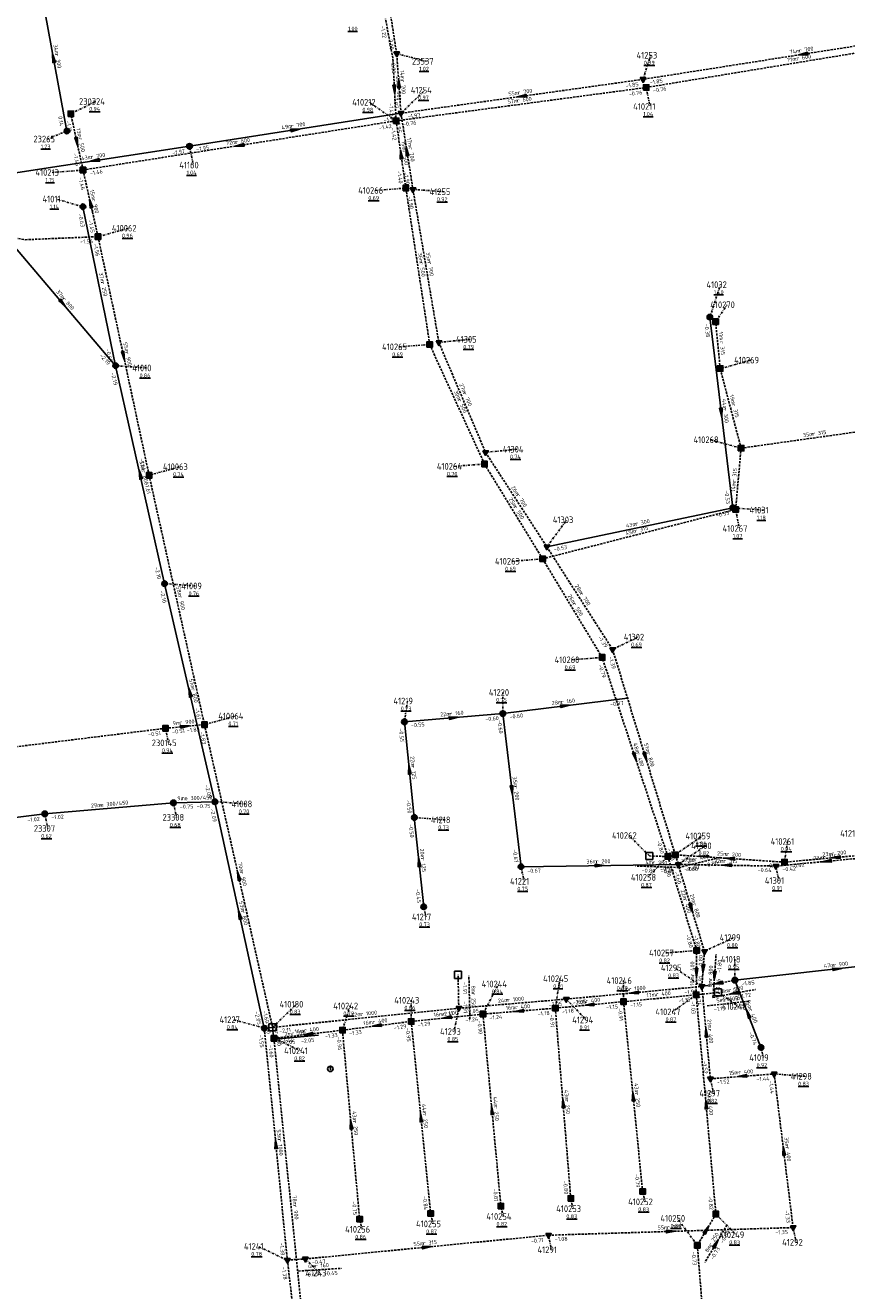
# Model space of a CAD drawing. Extents: x 188323 to 208361, y 565368 to 574910.
# Tile 165 of 256: x 202334 to 202520, y 569151 to 569438. Entities that reach past the tile are written whole.
import ezdxf

# ---------------------------------------------------------------- set-up
doc = ezdxf.new("R2010")
doc.units = 0
doc.linetypes.add('DASHDOT', pattern=[1, 0.5, -0.25, 0, -0.25])
doc.linetypes.add('DASHED', pattern=[0.75, 0.5, -0.25])
doc.layers.get('0').update_dxf_attribs({"linetype": 'CONTINUOUS'})
for name, color, linetype in [('RIO-AFM', 7, 'CONTINUOUS'), ('RIO-BOK', 7, 'CONTINUOUS'), ('RIO-DET', 7, 'CONTINUOUS'), ('RIO-KNP', 7, 'CONTINUOUS'), ('RIO-KNR', 7, 'CONTINUOUS'), ('RIO-LAG_0B', 7, 'CONTINUOUS'), ('RIO-LAG_1B', 7, 'DASHED'), ('RIO-LAG_2B', 7, 'DASHED'), ('RIO-LEN', 7, 'CONTINUOUS'), ('RIO-MVD', 1, 'CONTINUOUS'), ('RIO-VRB', 6, 'DASHDOT'), ('RIO-VRH', 7, 'CONTINUOUS')]:
    doc.layers.add(name, color=color, linetype=linetype)
doc.styles.add('RIO-TXT', font='isocp.shx')

# ---------------------------------------------------------------- blocks, each defined once
blk = doc.blocks.new('L_VHR')
blk.add_lwpolyline([(-0.5, 0), (0.5, 0), (-0.5, 0.15), (-0.5, -0.15), (0.5, 0)])
blk = doc.blocks.new('K_IPR')
blk.add_lwpolyline([(-0.5, -0.5), (0.5, -0.5), (0.5, 0.5), (-0.5, 0.5)], close=True)
blk.add_solid([(-0.5, 0.5), (0.5, 0.5), (-0.5, -0.5), (0.5, -0.5)])
at = {"style": 'RIO-TXT', "flags": 1}
blk.add_attdef('KNOOPNAAM', (2, 2), '', height=1, dxfattribs=at)
blk = doc.blocks.new('K_IPG')
blk.add_circle((0, 0), 0.5)
for points in [[(0, 0), (-0.5, 0), (-0.433013, 0.25)], [(0, 0), (-0.433013, -0.25), (-0.5, 0)], [(0, 0), (-0.433013, 0.25), (-0.25, 0.433013)], [(0, 0), (-0.25, -0.433013), (-0.433013, -0.25)], [(0, 0), (-0.25, 0.433013), (0, 0.5)], [(0, 0), (0, -0.5), (-0.25, -0.433013)], [(0, 0), (0, 0.5), (0.25, 0.433013)], [(0, 0), (0.25, 0.433013), (0.433013, 0.25)], [(0, 0), (0.433013, 0.25), (0.5, 0)], [(0, 0), (0.5, 0), (0.433013, -0.25)], [(0, 0), (0.433013, -0.25), (0.25, -0.433013)], [(0, 0), (0.25, -0.433013), (0, -0.5)]]:
    blk.add_solid(points)
at = {"style": 'RIO-TXT', "flags": 1}
blk.add_attdef('KNOOPNAAM', (2, 2), '', height=1, dxfattribs=at)
blk = doc.blocks.new('K_IPD')
blk.add_lwpolyline([(-0.496027, 0.307994), (0.503973, 0.307994), (0.003973, -0.558031)], close=True)
blk.add_solid([(-0.496027, 0.307994), (0.503973, 0.307994), (0.003973, -0.558031)])
at = {"style": 'RIO-TXT', "flags": 1}
blk.add_attdef('KNOOPNAAM', (2, 2), '', height=1, dxfattribs=at)
blk = doc.blocks.new('K_FIC')
blk.add_circle((0, 0), 0.0625)
at = {"style": 'RIO-TXT', "flags": 1}
blk.add_attdef('KNOOPNAAM', (2, 2), '', height=1, dxfattribs=at)
blk = doc.blocks.new('K_DIV')
for p, q in [((-0.65, 0.65), (-0.65, -0.65)), ((0.65, 0.65), (-0.65, 0.65)), ((0.65, -0.65), (0.65, 0.65)), ((-0.65, -0.65), (0.65, -0.65))]:
    blk.add_line(p, q)
blk = doc.blocks.new('K_TEE')
for p, q in [((-0.15, 0.25), (0.15, 0.25)), ((0, -0.25), (0, 0.25))]:
    blk.add_line(p, q)
blk.add_circle((0, 0), 0.5)
at = {"style": 'RIO-TXT', "flags": 1}
blk.add_attdef('KNOOPNAAM', (2, 2), '', height=1, dxfattribs=at)
blk = doc.blocks.new('641_04______41295_____41018_')
at = {"layer": 'RIO-LAG_2B'}
blk.add_line((0, 0), (9.651, 1.816), dxfattribs=at)
at = {"layer": 'RIO-VRH', "xscale": 2, "yscale": 2, "zscale": 2, "rotation": 190.6601}
blk.add_blockref('L_VHR', (4.8255, 0.908), dxfattribs=at)
at = {"layer": 'RIO-AFM', "style": 'RIO-TXT'}
blk.add_text('r 900', height=0.9, rotation=10.6601, dxfattribs=at).set_placement((3.6715, 1.1999))
at = {"layer": 'RIO-BOK', "style": 'RIO-TXT'}
for s, p in [('-1.96', (1.6346, -1.1169)), ('-1.72', (5.88, -0.3177))]:
    blk.add_text(s, height=0.9, rotation=10.6601, dxfattribs=at).set_placement(p)
at = {"layer": 'RIO-LEN', "style": 'RIO-TXT'}
blk.add_text('8m', height=0.9, rotation=10.6601, dxfattribs=at).set_placement((2.0794, 0.9002))
blk = doc.blocks.new('642_04______41227_____410180_')
at = {"layer": 'RIO-LAG_0B'}
blk.add_line((0, 0), (9.78, 0.889), dxfattribs=at)
at = {"layer": 'RIO-AFM', "style": 'RIO-TXT'}
blk.add_text('r 710', height=0.9, rotation=5.1939, dxfattribs=at).set_placement((3.7691, 0.8447))
at = {"layer": 'RIO-BOK', "style": 'RIO-TXT'}
for p in [(5.823, -0.8764), (1.5208, -1.2675)]:
    blk.add_text('-2.05', height=0.9, rotation=5.1939, dxfattribs=at).set_placement(p)
at = {"layer": 'RIO-LEN', "style": 'RIO-TXT'}
blk.add_text('2m', height=0.9, rotation=5.1939, dxfattribs=at).set_placement((2.1557, 0.698))
blk = doc.blocks.new('645_04______410247____410248_')
at = {"layer": 'RIO-LAG_1B'}
blk.add_line((0, 0), (9.756, 1.121), dxfattribs=at)
at = {"layer": 'RIO-AFM', "style": 'RIO-TXT'}
blk.add_text('r 400', height=0.9, rotation=6.555, dxfattribs=at).set_placement((3.748, 0.934))
at = {"layer": 'RIO-BOK', "style": 'RIO-TXT'}
for p in [(5.8422, -0.7378), (1.5505, -1.231)]:
    blk.add_text('-1.15', height=0.9, rotation=6.555, dxfattribs=at).set_placement(p)
at = {"layer": 'RIO-LEN', "style": 'RIO-TXT'}
blk.add_text('5m', height=0.9, rotation=6.555, dxfattribs=at).set_placement((2.1385, 0.7491))
blk = doc.blocks.new('646_04______410249____410250_')
at = {"layer": 'RIO-LAG_1B'}
blk.add_line((0, 0), (-5.002, -8.453), dxfattribs=at)
at = {"layer": 'RIO-VRH', "xscale": 2, "yscale": 2, "zscale": 2, "rotation": 419.3632}
blk.add_blockref('L_VHR', (-2.501, -4.2265), dxfattribs=at)
at = {"layer": 'RIO-AFM', "style": 'RIO-TXT'}
blk.add_text('r 250', height=0.9, rotation=419.3632, dxfattribs=at).set_placement((-3.4825, -4.9008))
at = {"layer": 'RIO-BOK', "style": 'RIO-TXT'}
for s, p in [('-0.80', (-0.8847, -4.2403)), ('-0.73', (-3.0845, -7.9606))]:
    blk.add_text(s, height=0.9, rotation=419.3632, dxfattribs=at).set_placement(p)
at = {"layer": 'RIO-LEN', "style": 'RIO-TXT'}
blk.add_text('8m', height=0.9, rotation=419.3632, dxfattribs=at).set_placement((-4.307, -6.2952))
blk = doc.blocks.new('647_04______410258____410259_')
at = {"layer": 'RIO-LAG_1B'}
blk.add_line((0, 0), (9.544, 2.315), dxfattribs=at)
at = {"layer": 'RIO-AFM', "style": 'RIO-TXT'}
blk.add_text('r 400', height=0.9, rotation=13.6353, dxfattribs=at).set_placement((3.6042, 1.3889))
at = {"layer": 'RIO-BOK', "style": 'RIO-TXT'}
for p in [(1.6904, -1.0305), (5.8886, -0.012)]:
    blk.add_text('-0.80', height=0.9, rotation=13.6353, dxfattribs=at).set_placement(p)
at = {"layer": 'RIO-LEN', "style": 'RIO-TXT'}
blk.add_text('2m', height=0.9, rotation=13.6353, dxfattribs=at).set_placement((2.0299, 1.007))
blk = doc.blocks.new('648_04______410258____410262_')
at = {"layer": 'RIO-LAG_1B'}
blk.add_line((0, 0), (-9.815, 0.349), dxfattribs=at)
at = {"layer": 'RIO-AFM', "style": 'RIO-TXT'}
blk.add_text('r 250', height=0.9, rotation=357.945, dxfattribs=at).set_placement((-5.9692, 0.7137))
at = {"layer": 'RIO-BOK', "style": 'RIO-TXT'}
for p in [(-8.4654, -1.0994), (-4.1471, -1.2517)]:
    blk.add_text('-0.80', height=0.9, rotation=357.945, dxfattribs=at).set_placement(p)
at = {"layer": 'RIO-LEN', "style": 'RIO-TXT'}
blk.add_text('4m', height=0.9, rotation=357.945, dxfattribs=at).set_placement((-7.5882, 0.7708))
blk = doc.blocks.new('675_04______41241_____41243_')
at = {"layer": 'RIO-LAG_2B'}
blk.add_line((0, 0), (9.801, 0.624), dxfattribs=at)
at = {"layer": 'RIO-AFM', "style": 'RIO-TXT'}
blk.add_text('r 160', height=0.9, rotation=3.6459, dxfattribs=at).set_placement((3.7905, 0.7426))
at = {"layer": 'RIO-BOK', "style": 'RIO-TXT'}
for p in [(5.7972, -1.0334), (1.486, -1.3081)]:
    blk.add_text('-0.45', height=0.9, rotation=3.6459, dxfattribs=at).set_placement(p)
at = {"layer": 'RIO-LEN', "style": 'RIO-TXT'}
blk.add_text('4m', height=0.9, rotation=3.6459, dxfattribs=at).set_placement((2.1738, 0.6395))
blk = doc.blocks.new('677_04______41293_____41296_')
at = {"layer": 'RIO-LAG_2B'}
blk.add_line((0, 0), (-0.212, 9.818), dxfattribs=at)
at = {"layer": 'RIO-AFM', "style": 'RIO-TXT'}
blk.add_text('r 250', height=0.9, rotation=271.2246, dxfattribs=at).set_placement((0.3716, 5.9998))
at = {"layer": 'RIO-BOK', "style": 'RIO-TXT'}
for p in [(-1.5811, 8.388), (-1.4867, 4.069)]:
    blk.add_text('-1.91', height=0.9, rotation=271.2246, dxfattribs=at).set_placement(p)
at = {"layer": 'RIO-LEN', "style": 'RIO-TXT'}
blk.add_text('8m', height=0.9, rotation=271.2246, dxfattribs=at).set_placement((0.3362, 7.6194))
blk = doc.blocks.new('678_04______41295_____41299_')
at = {"layer": 'RIO-LAG_2B'}
blk.add_line((0, 0), (0.699, 9.796), dxfattribs=at)
at = {"layer": 'RIO-VRH', "xscale": 2, "yscale": 2, "zscale": 2, "rotation": 265.9057}
blk.add_blockref('L_VHR', (0.3495, 4.898), dxfattribs=at)
at = {"layer": 'RIO-AFM', "style": 'RIO-TXT'}
blk.add_text('r 800', height=0.9, rotation=85.9057, dxfattribs=at).set_placement((-0.2258, 3.856))
at = {"layer": 'RIO-BOK', "style": 'RIO-TXT'}
for s, p in [('-1.80', (1.804, 5.6055)), ('-1.96', (1.4962, 1.2965))]:
    blk.add_text(s, height=0.9, rotation=85.9057, dxfattribs=at).set_placement(p)
at = {"layer": 'RIO-LEN', "style": 'RIO-TXT'}
blk.add_text('8m', height=0.9, rotation=85.9057, dxfattribs=at).set_placement((-0.3413, 2.2401))

msp = doc.modelspace()

# ---------------------------------------------------------------- linework, layer by layer
at = {"layer": 'RIO-LAG_0B'}
for p, q in [((202343.168, 569414.272), (202337.056, 569447.296)), ((202418.88, 569418.304), (202370.944, 569410.816)), ((202370.944, 569410.816), (202328.096, 569404.288)), ((202354.208, 569361.088), (202346.8, 569397.12)), ((202354.208, 569361.088), (202330.208, 569389.312)), ((202494.096, 569328.896), (202488.896, 569372.096)), ((202365.296, 569311.68), (202354.208, 569361.088)), ((202494.096, 569328.896), (202451.936, 569320.064)), ((202376.704, 569262.272), (202365.296, 569311.68)), ((202441.984, 569282.24), (202470.224, 569285.76)), ((202419.664, 569280.384), (202441.984, 569282.24)), ((202441.984, 569282.24), (202446.096, 569247.552)), ((202421.904, 569258.688), (202419.664, 569280.384)), ((202338.144, 569259.52), (202367.312, 569262.016)), ((202376.704, 569262.272), (202367.312, 569262.016)), ((202376.704, 569262.272), (202387.904, 569210.944)), ((202296.96, 569254.528), (202338.144, 569259.52)), ((202424.032, 569238.464), (202421.904, 569258.688)), ((202446.096, 569247.552), (202481.744, 569248.064)), ((202540.992, 569227.008), (202494.592, 569221.824)), ((202494.592, 569221.824), (202500.496, 569206.592)), ((202387.904, 569210.944), (202389.776, 569211.136))]:
    msp.add_line(p, q, dxfattribs=at)
at = {"layer": 'RIO-LAG_1B'}
for p, q in [((202474.464, 569424.128), (202544.496, 569435.648)), ((202417.792, 569416.576), (202474.464, 569424.128)), ((202346.816, 569405.44), (202344.032, 569418.176)), ((202346.816, 569405.44), (202417.792, 569416.576)), ((202417.792, 569416.576), (202419.984, 569401.344)), ((202346.816, 569405.44), (202350.208, 569390.336)), ((202425.392, 569365.888), (202419.984, 569401.344)), ((202350.208, 569390.336), (202361.792, 569336.256)), ((202491.248, 569360.448), (202490.208, 569371.072)), ((202437.808, 569338.816), (202425.392, 569365.888)), ((202495.984, 569342.4), (202491.248, 569360.448)), ((202495.984, 569342.4), (202530.176, 569347.2)), ((202494.736, 569328.512), (202495.984, 569342.4)), ((202450.992, 569317.312), (202437.808, 569338.816)), ((202361.792, 569336.256), (202374.336, 569279.744)), ((202450.992, 569317.312), (202494.736, 569328.512)), ((202464.496, 569294.976), (202450.992, 569317.312)), ((202479.376, 569249.856), (202464.496, 569294.976)), ((202297.248, 569270.464), (202365.504, 569278.912)), ((202365.504, 569278.912), (202374.336, 569279.744)), ((202374.336, 569279.744), (202389.776, 569211.136)), ((202479.376, 569249.856), (202475.2, 569249.984)), ((202479.376, 569249.856), (202481.072, 569250.24)), ((202485.92, 569228.544), (202479.376, 569249.856)), ((202505.808, 569248.576), (202481.072, 569250.24)), ((202529.104, 569250.688), (202505.808, 569248.576)), ((202485.808, 569218.496), (202485.92, 569228.544)), ((202469.344, 569216.96), (202485.808, 569218.496)), ((202485.808, 569218.496), (202490.768, 569219.072)), ((202485.808, 569218.496), (202490.272, 569168.832)), ((202437.472, 569214.144), (202453.872, 569215.488)), ((202453.872, 569215.488), (202469.344, 569216.96)), ((202453.872, 569215.488), (202457.376, 569172.352)), ((202469.344, 569216.96), (202473.664, 569173.952)), ((202405.616, 569210.496), (202421.2, 569212.48)), ((202421.2, 569212.48), (202437.472, 569214.144)), ((202421.2, 569212.48), (202425.6, 569168.96)), ((202437.472, 569214.144), (202441.536, 569170.624)), ((202390.096, 569208.64), (202405.616, 569210.496)), ((202405.616, 569210.496), (202409.52, 569167.68)), ((202397.952, 569131.328), (202390.096, 569208.64)), ((202490.272, 569168.832), (202486.064, 569161.728)), ((202486.064, 569161.728), (202488.864, 569127.04))]:
    msp.add_line(p, q, dxfattribs=at)
for points in [[(202417.792, 569416.576), (202417.04, 569430.784), (202415.376, 569439.68)], [(202213.248, 569406.208), (202225.024, 569406.656), (202239.024, 569405.952), (202263.936, 569405.248), (202277.696, 569404.16), (202294.864, 569400.448), (202317.344, 569392.256), (202333.696, 569389.632), (202350.208, 569390.336)], [(202390.096, 569208.64), (202389.968, 569209.28), (202389.92, 569209.792), (202389.792, 569211.136), (202389.776, 569211.136)]]:
    msp.add_lwpolyline(points, dxfattribs=at)
at = {"layer": 'RIO-LAG_2B'}
for p, q in [((202408.176, 569493.056), (202417.92, 569431.808)), ((202546.384, 569437.376), (202473.744, 569425.984)), ((202418.88, 569418.304), (202417.92, 569431.808)), ((202473.744, 569425.984), (202418.88, 569418.304)), ((202418.88, 569418.304), (202421.6, 569401.024)), ((202421.6, 569401.024), (202427.472, 569366.336)), ((202427.472, 569366.336), (202438.064, 569341.44)), ((202438.064, 569341.44), (202451.936, 569320.064)), ((202451.936, 569320.064), (202466.864, 569296.768)), ((202466.864, 569296.768), (202481.744, 569248.064)), ((202527.056, 569249.856), (202503.856, 569247.68)), ((202487.68, 569228.352), (202481.744, 569248.064)), ((202503.856, 569247.68), (202481.744, 569248.064)), ((202487.104, 569220.416), (202487.68, 569228.352)), ((202431.984, 569215.488), (202431.824, 569223.04)), ((202487.104, 569220.416), (202494.592, 569221.824)), ((202456.352, 569217.536), (202487.104, 569220.416)), ((202487.104, 569220.416), (202489.008, 569199.488)), ((202389.776, 569211.136), (202431.984, 569215.488)), ((202431.984, 569215.488), (202456.352, 569217.536)), ((202387.904, 569210.944), (202393.136, 569158.4)), ((202489.008, 569199.488), (202503.488, 569200.576)), ((202503.488, 569200.576), (202507.776, 569165.76)), ((202397.216, 569158.656), (202452.32, 569164.032)), ((202452.32, 569164.032), (202507.776, 569165.76)), ((202393.136, 569158.4), (202397.216, 569158.656)), ((202393.136, 569158.4), (202397.776, 569118.72))]:
    msp.add_line(p, q, dxfattribs=at)
at = {"layer": 'RIO-VRB'}
for p, q in [((202417.92, 569431.8), (202424.5682, 569430.08)), ((202473.75, 569425.97), (202475.4852, 569431.4392)), ((202418.88, 569418.28), (202424.2994, 569423.5281)), ((202474.47, 569424.12), (202475.3506, 569419.822)), ((202344.03, 569418.19), (202349.7386, 569420.968)), ((202417.8, 569416.55), (202411.6719, 569420.7859)), ((202343.16, 569414.29), (202338.7659, 569412.4509)), ((202370.94, 569410.84), (202371.8206, 569406.542)), ((202346.82, 569405.41), (202339.8529, 569404.8791)), ((202419.98, 569401.33), (202413.0129, 569400.7991)), ((202346.8, 569397.1), (202340.817, 569398.8531)), ((202421.6, 569401.04), (202428.5675, 569400.5113)), ((202350.21, 569390.32), (202357.1775, 569392.2487)), ((202488.9, 569372.1), (202491.319, 569379.4486)), ((202490.21, 569371.07), (202492.8291, 569374.8919)), ((202427.47, 569366.36), (202434.545, 569367.06)), ((202425.39, 569365.89), (202418.4229, 569365.3591)), ((202354.2, 569361.1), (202361.1675, 569360.5713)), ((202491.25, 569360.42), (202498.2175, 569362.3487)), ((202495.99, 569342.38), (202489.0221, 569344.3065)), ((202438.06, 569341.45), (202445.135, 569342.15)), ((202361.79, 569336.26), (202368.7575, 569338.1887)), ((202437.81, 569338.81), (202430.8429, 569338.2791)), ((202494.09, 569328.88), (202501.0575, 569328.3513)), ((202494.74, 569328.49), (202495.6206, 569324.192)), ((202451.94, 569320.04), (202456.4872, 569326.1602)), ((202450.99, 569317.3), (202444.0229, 569316.7691)), ((202365.3, 569311.7), (202372.2675, 569311.1713)), ((202466.87, 569296.8), (202472.5786, 569299.578)), ((202464.5, 569294.97), (202457.5329, 569294.4391)), ((202441.99, 569282.27), (202441.9894, 569287.045)), ((202419.66, 569280.38), (202420.3671, 569285.0932)), ((202374.33, 569279.75), (202381.2975, 569281.6787)), ((202365.51, 569278.93), (202366.2171, 569275.6168)), ((202367.31, 569262.04), (202368.0171, 569258.7268)), ((202376.7, 569262.3), (202383.6675, 569261.7713)), ((202338.14, 569259.52), (202338.8471, 569256.2068)), ((202421.9, 569258.69), (202428.8675, 569258.1613)), ((202475.2, 569250.01), (202470.5453, 569254.6138)), ((202481.07, 569250.27), (202487.1969, 569254.5078)), ((202481.74, 569248.05), (202487.8669, 569252.2878)), ((202505.81, 569248.55), (202506.5171, 569253.2632)), ((202479.38, 569249.86), (202474.8345, 569245.1384)), ((202446.09, 569247.55), (202446.7971, 569244.2368)), ((202503.85, 569247.71), (202504.5571, 569244.3968)), ((202424.03, 569238.49), (202424.5635, 569236.1616)), ((202487.68, 569228.37), (202494.3282, 569231.49)), ((202485.92, 569228.54), (202478.9529, 569228.0091)), ((202494.6, 569221.8), (202494.5994, 569226.575)), ((202487.11, 569220.39), (202480.9819, 569224.6259)), ((202437.47, 569214.14), (202441.0069, 569220.9675)), ((202453.87, 569215.49), (202454.9241, 569222.1729)), ((202469.35, 569216.97), (202469.3494, 569221.745)), ((202485.81, 569218.5), (202480.392, 569214.6502)), ((202490.77, 569219.07), (202495.4234, 569215.8647)), ((202389.78, 569211.13), (202395.1994, 569216.3781)), ((202405.62, 569210.51), (202407.3552, 569215.9792)), ((202421.2, 569212.5), (202421.1994, 569217.275)), ((202431.99, 569215.47), (202430.9378, 569210.1868)), ((202456.35, 569217.54), (202460.8972, 569212.8198)), ((202387.91, 569210.96), (202380.9421, 569212.8865)), ((202390.09, 569208.66), (202396.2169, 569205.8222)), ((202500.5, 569206.6), (202501.0335, 569204.2716)), ((202503.48, 569200.58), (202510.4475, 569200.0513)), ((202489.01, 569199.51), (202489.7171, 569196.1968)), ((202457.37, 569172.36), (202457.9035, 569170.0316)), ((202473.67, 569173.93), (202474.2035, 569171.6016)), ((202425.6, 569168.93), (202426.1335, 569166.6016)), ((202441.53, 569170.61), (202442.0635, 569168.2816)), ((202409.52, 569167.7), (202410.0535, 569165.3716)), ((202486.07, 569161.74), (202481.521, 569167.8587)), ((202490.28, 569168.85), (202494.8272, 569164.1298)), ((202452.32, 569164.04), (202453.0271, 569160.7268)), ((202507.78, 569165.74), (202508.4871, 569162.4268)), ((202393.13, 569158.38), (202386.481, 569161.4979)), ((202397.21, 569158.64), (202400.4718, 569155.452))]:
    msp.add_line(p, q, dxfattribs=at)

# ---------------------------------------------------------------- block references
at = {"layer": 'RIO-DET'}
for name, p in [('647_04______410258____410259_', (202481.888, 569247.36)), ('648_04______410258____410262_', (202481.888, 569247.36)), ('678_04______41295_____41299_', (202489.616, 569217.92)), ('677_04______41293_____41296_', (202434.496, 569212.992)), ('645_04______410247____410248_', (202488.304, 569216)), ('641_04______41295_____41018_', (202489.616, 569217.92)), ('642_04______41227_____410180_', (202390.416, 569208.448)), ('646_04______410249____410250_', (202492.784, 569166.336)), ('675_04______41241_____41243_', (202395.632, 569155.904))]:
    msp.add_blockref(name, p, dxfattribs=at)
at = {"layer": 'RIO-KNP', "xscale": 1.25, "yscale": 1.25, "zscale": 1.25}
for name, p in [('K_IPD', (202417.92, 569431.808)), ('K_IPD', (202473.744, 569425.984)), ('K_IPR', (202474.464, 569424.128)), ('K_IPR', (202344.032, 569418.176)), ('K_IPD', (202418.88, 569418.304)), ('K_IPR', (202417.792, 569416.576)), ('K_IPG', (202343.168, 569414.272)), ('K_IPG', (202370.944, 569410.816)), ('K_IPR', (202346.816, 569405.44)), ('K_IPR', (202419.984, 569401.344)), ('K_IPD', (202421.6, 569401.024)), ('K_IPG', (202346.8, 569397.12)), ('K_FIC', (202348.944, 569396.16)), ('K_IPR', (202350.208, 569390.336)), ('K_IPG', (202488.896, 569372.096)), ('K_IPR', (202490.208, 569371.072)), ('K_IPR', (202425.392, 569365.888)), ('K_IPD', (202427.472, 569366.336)), ('K_IPG', (202354.208, 569361.088)), ('K_IPR', (202491.248, 569360.448)), ('K_IPD', (202438.064, 569341.44)), ('K_IPR', (202495.984, 569342.4)), ('K_IPR', (202437.808, 569338.816)), ('K_IPR', (202361.792, 569336.256)), ('K_IPG', (202494.096, 569328.896)), ('K_IPR', (202494.736, 569328.512)), ('K_IPD', (202451.936, 569320.064)), ('K_IPR', (202450.992, 569317.312)), ('K_IPG', (202365.296, 569311.68)), ('K_IPR', (202464.496, 569294.976)), ('K_IPD', (202466.864, 569296.768)), ('K_FIC', (202470.224, 569285.76)), ('K_IPG', (202419.664, 569280.384)), ('K_IPG', (202441.984, 569282.24)), ('K_IPR', (202365.504, 569278.912)), ('K_IPR', (202374.336, 569279.744)), ('K_IPG', (202367.312, 569262.016)), ('K_IPG', (202376.704, 569262.272)), ('K_IPG', (202338.144, 569259.52)), ('K_IPG', (202421.904, 569258.688)), ('K_DIV', (202475.2, 569249.984)), ('K_IPR', (202479.376, 569249.856)), ('K_IPR', (202481.072, 569250.24)), ('K_IPR', (202505.808, 569248.576)), ('K_IPG', (202446.096, 569247.552)), ('K_IPD', (202481.744, 569248.064)), ('K_IPD', (202503.856, 569247.68)), ('K_IPG', (202424.032, 569238.464)), ('K_IPR', (202485.92, 569228.544)), ('K_IPD', (202487.68, 569228.352)), ('K_DIV', (202431.824, 569223.04)), ('K_IPD', (202487.104, 569220.416)), ('K_IPG', (202494.592, 569221.824)), ('K_IPD', (202456.352, 569217.536)), ('K_IPR', (202485.808, 569218.496)), ('K_DIV', (202490.768, 569219.072)), ('K_IPD', (202431.984, 569215.488)), ('K_IPR', (202453.872, 569215.488)), ('K_IPR', (202469.344, 569216.96)), ('K_DIV', (202389.776, 569211.136)), ('K_IPR', (202421.2, 569212.48)), ('K_IPR', (202437.472, 569214.144)), ('K_IPG', (202387.904, 569210.944)), ('K_IPR', (202390.096, 569208.64)), ('K_IPR', (202405.616, 569210.496)), ('K_IPG', (202500.496, 569206.592)), ('K_TEE', (202402.88, 569201.728)), ('K_IPD', (202503.488, 569200.576)), ('K_IPD', (202489.008, 569199.488)), ('K_IPR', (202457.376, 569172.352)), ('K_IPR', (202473.664, 569173.952)), ('K_IPR', (202425.6, 569168.96)), ('K_IPR', (202441.536, 569170.624)), ('K_IPR', (202490.272, 569168.832)), ('K_IPR', (202409.52, 569167.68)), ('K_IPD', (202507.776, 569165.76)), ('K_IPD', (202452.32, 569164.032)), ('K_IPR', (202486.064, 569161.728)), ('K_IPD', (202393.136, 569158.4)), ('K_IPD', (202397.216, 569158.656))]:
    msp.add_blockref(name, p, dxfattribs=at)
at = {"layer": 'RIO-VRH', "xscale": 2, "yscale": 2, "zscale": 2}
for p, rotation in [((202340.11, 569430.78), 100.4871), ((202510.07, 569431.66), 188.9029), ((202417.42, 569423.67), 273.0638), ((202418.4, 569425.04), 94.0702), ((202446.315, 569422.125), 187.9772), ((202345.425, 569411.8), 282.3228), ((202394.91, 569414.56), 368.8207), ((202382.31, 569410.98), 188.9187), ((202418.89, 569408.94), 458.1594), ((202420.24, 569409.66), 458.974), ((202349.52, 569407.57), 188.6789), ((202348.515, 569397.865), 462.6692), ((202342.2, 569375.2), 310.4049), ((202356, 569363.29), 282.0983), ((202491.495, 569350.49), 276.8559), ((202359.75, 569336.4), 102.6716), ((202371, 569287), 103.0024), ((202456.11, 569284.02), 7.0644), ((202430.825, 569281.325), 4.8375), ((202369.92, 569279.34), 5.311), ((202471.94, 569272.415), 288.2629), ((202474.305, 569272.425), 286.9704), ((202420.78, 569269.535), 95.9047), ((202444.04, 569264.91), 276.7431), ((202422.965, 569248.59), 96.0278), ((202493.44, 569249.41), 176.0234), ((202517.455, 569249.635), 185.3225), ((202382.055, 569245.44), 462.6965), ((202463.915, 569247.8), 0.8035), ((202492.795, 569247.88), 179.1191), ((202515.45, 569248.77), 185.2206), ((202484.71, 569238.21), 286.8027), ((202382.305, 569236.63), 462.325), ((202485.865, 569223.52), 269.3633), ((202487.395, 569224.38), 265.9057), ((202517.8, 569224.4), 366.3937), ((202490.855, 569221.095), 190.6601), ((202471.73, 569218.965), 185.293), ((202445.67, 569214.815), 184.7053), ((202461.61, 569216.23), 185.4607), ((202497.55, 569214.2), 471.2211), ((202413.41, 569211.505), 187.2781), ((202429.335, 569213.32), 185.7553), ((202397.855, 569209.585), 186.7926), ((202488.06, 569209.95), 455.2079), ((202496.245, 569200.045), 184.2287), ((202455.62, 569193.925), 454.648), ((202471.51, 569195.45), 455.7402), ((202439.5, 569192.375), 455.337), ((202488.045, 569193.675), 455.153), ((202407.57, 569189.105), 455.2138), ((202423.4, 569190.715), 455.7751), ((202390.52, 569184.67), 455.6781), ((202505.63, 569183.16), 457.0443), ((202488.175, 569165.295), 419.3632), ((202480.05, 569164.89), 1.7555), ((202424.765, 569161.34), 5.5957)]:
    msp.add_blockref('L_VHR', p, dxfattribs=dict(at, rotation=rotation))

# ---------------------------------------------------------------- texts
at = {"layer": 'RIO-AFM', "style": 'RIO-TXT'}
for s, rotation, p in [('r 700', 368.9029, (202509.1886, 569432.0511)), ('r 300', 280.4871, (202340.4642, 569431.6697)), ('r 600', 9.3499, (202508.5991, 569430.2467)), ('r 500', 273.0638, (202417.8801, 569424.5061)), ('r 700', 274.0702, (202418.8451, 569425.8839)), ('r 600', 7.6078, (202445.2658, 569420.7233)), ('r 700', 367.9772, (202445.4407, 569422.5246)), ('r 700', 368.8207, (202394.0299, 569414.9444)), ('r 500', 282.3228, (202345.7441, 569412.6995)), ('r 600', 8.9187, (202381.4319, 569411.3483)), ('r 500', 278.1594, (202419.2744, 569409.8137)), ('r 700', 278.974, (202420.6126, 569410.5392)), ('r 700', 368.679, (202348.6414, 569407.955)), ('r 900', 282.6692, (202348.8295, 569398.7661)), ('r 500', 278.6875, (202423.0677, 569384.4883)), ('r 700', 279.6151, (202424.9032, 569384.5842)), ('r 250', 281.6236, (202350.8375, 569379.9969)), ('r 800', 310.4049, (202342.0641, 569376.1485)), ('r 900', 282.0983, (202356.3358, 569364.1907)), ('r 315', 275.5859, (202491.1517, 569366.6006)), ('r 500', 294.6447, (202431.7247, 569353.2988)), ('r 700', 293.0386, (202432.9154, 569354.8497)), ('r 300', 276.8559, (202491.908, 569351.3559)), ('r 315', 284.7292, (202493.9029, 569352.3122)), ('r 315', 8.0753, (202512.2077, 569345.1862)), ('r 800', 282.6716, (202360.0753, 569337.3039)), ('r 315', 84.8491, (202494.7944, 569334.6731)), ('r 700', 302.9609, (202444.985, 569331.7012)), ('r 500', 301.5033, (202444.4092, 569329.0114)), ('r 315', 14.3456, (202471.9563, 569323.1787)), ('r 300', 371.8436, (202472.1167, 569324.7959)), ('r 700', 302.7236, (202459.3945, 569309.3766)), ('r 900', 282.5194, (202368.3899, 569308.9085)), ('r 500', 301.1805, (202457.7598, 569307.0914)), ('r 800', 283.0024, (202371.3201, 569287.9056)), ('r 160', 7.0644, (202455.2447, 569284.4166)), ('r 900', 5.311, (202368.7984, 569279.7379)), ('r 160', 4.8375, (202429.9754, 569281.7549)), ('r 400', 288.2629, (202472.1747, 569273.346)), ('r 800', 286.9704, (202474.5618, 569273.3506)), ('r 125', 275.9047, (202421.2005, 569270.3932)), ('e 300/450', 361.5859, (202369.8314, 569262.6116)), ('r 200', 276.7431, (202444.452, 569265.7746)), ('e 300/450', 4.937, (202350.7987, 569261.1155)), ('r 125', 276.0278, (202423.3831, 569249.4493)), ('r 200', 0.8035, (202463.0979, 569248.2886)), ('r 315', 359.1191, (202491.9923, 569248.3989)), ('r 200', 356.0234, (202492.6665, 569249.9723)), ('r 315', 365.2206, (202514.5967, 569249.201)), ('r 200', 365.3225, (202516.6008, 569250.0645)), ('r 900', 282.6965, (202382.386, 569246.3455)), ('r 400', 287.061, (202482.8966, 569240.1234)), ('r 800', 286.8027, (202484.9602, 569239.1323)), ('r 800', 282.325, (202382.6364, 569237.532)), ('r 400', 89.3633, (202485.3562, 569222.7153)), ('r 900', 366.3937, (202516.9373, 569224.8208)), ('r 1000', 5.293, (202470.6082, 569219.3632)), ('r 1000', 4.8566, (202443.0512, 569216.9117)), ('r 400', 5.4607, (202460.7559, 569216.6506)), ('r 400', 5.31, (202476.7268, 569218.1578)), ('r 1000', 5.8699, (202409.7593, 569213.6869)), ('r 400', 5.7553, (202428.4788, 569213.7362)), ('r 400', 4.7053, (202444.8216, 569215.2468)), ('r 400', 291.2211, (202497.7271, 569215.1384)), ('r 400', 7.2781, (202412.543, 569211.8983)), ('r 900', 280.4679, (202390.325, 569210.1385)), ('r 400', 6.7926, (202396.9912, 569209.9856)), ('r 400', 275.2079, (202488.4906, 569210.8029)), ('r 400', 4.2287, (202495.4002, 569200.4839)), ('r 250', 274.648, (202456.066, 569194.7745)), ('r 250', 275.7402, (202471.9397, 569196.3076)), ('r 250', 275.337, (202439.9358, 569193.2299)), ('r 400', 275.153, (202488.4855, 569194.5286)), ('r 250', 275.2138, (202408.0075, 569189.9586)), ('r 250', 275.7751, (202423.8293, 569191.573)), ('r 1000', 275.6781, (202390.9268, 569185.7962)), ('r 400', 277.0443, (202506.0375, 569184.0269)), ('r 900', 275.8137, (202394.4594, 569170.8644)), ('r 315', 1.7555, (202479.2251, 569165.3649)), ('r 315', 5.5957, (202423.9097, 569161.7586))]:
    msp.add_text(s, height=0.9, rotation=rotation, dxfattribs=at).set_placement(p)
at = {"layer": 'RIO-BOK', "style": 'RIO-TXT'}
for s, rotation, p in [('-1.22', 280.6354, (202414.2532, 569438.0553)), ('-2.00', 279.0423, (202415.9299, 569435.6349)), ('-2.00', 274.0702, (202416.6236, 569430.3038)), ('-1.85', 367.9772, (202469.8799, 569424.0468)), ('-1.85', 368.9029, (202475.3503, 569424.8045)), ('-0.76', 9.3499, (202476.0786, 569422.966)), ('-1.97', 274.0702, (202417.1991, 569422.2703)), ('-0.76', 7.6078, (202470.5909, 569422.1894)), ('-1.42', 273.0638, (202416.1899, 569420.5695)), ('0.14', 280.4871, (202341.1546, 569417.5392)), ('-1.11', 282.3228, (202342.9618, 569416.5232)), ('-1.42', 8.9187, (202413.9656, 569414.5311)), ('-1.96', 368.8207, (202415.0387, 569416.2956)), ('-1.95', 278.974, (202417.7163, 569416.6784)), ('-0.76', 7.6078, (202419.3728, 569415.3477)), ('-1.97', 367.9772, (202420.4613, 569417.0888)), ('-1.42', 278.1594, (202416.6136, 569414.9651)), ('-1.97', 368.679, (202367.0948, 569408.8619)), ('-1.95', 368.8207, (202372.5387, 569409.6722)), ('-1.46', 282.3228, (202344.5832, 569409.1186)), ('-1.46', 8.9187, (202348.4199, 569404.244)), ('-1.40', 278.1594, (202418.0199, 569405.1908)), ('-1.90', 278.974, (202419.5866, 569404.8726)), ('-1.46', 282.6692, (202345.7619, 569403.7367)), ('-1.90', 279.6151, (202420.4543, 569399.4255)), ('-0.63', 281.6236, (202345.7116, 569395.4463)), ('-1.45', 282.6692, (202347.9525, 569394.0145)), ('-1.56', 2.3569, (202346.1698, 569388.7525)), ('-1.56', 282.0983, (202349.1353, 569388.6574)), ('-0.38', 276.8559, (202487.6779, 569370.5425)), ('-0.63', 281.6236, (202352.0234, 569364.8383)), ('-2.19', 310.4049, (202350.4927, 569363.3282)), ('-2.19', 282.6716, (202353.142, 569359.4267)), ('-1.61', 282.0983, (202359.5941, 569339.9823)), ('-1.61', 282.5194, (202360.7276, 569334.5895)), ('-0.53', 276.8559, (202492.236, 569332.7867)), ('-0.53', 371.8436, (202490.3602, 569326.6926)), ('-0.53', 371.8436, (202453.598, 569318.9582)), ('-2.10', 282.6716, (202363.064, 569315.3999)), ('-2.10', 283.0024, (202364.2517, 569310.0206)), ('-1.39', 302.7236, (202463.4887, 569299.5007)), ('-1.39', 286.9704, (202465.9404, 569295.0521)), ('-0.79', 288.2629, (202463.6101, 569293.2015)), ('-0.97', 7.0644, (202466.333, 569283.8763)), ('-1.61', 282.5194, (202372.1083, 569283.4567)), ('-0.60', 4.8375, (202438.0216, 569280.5291)), ('-0.60', 7.0644, (202443.5513, 569281.0528)), ('-0.51', 7.0468, (202361.6118, 569277.0374)), ('-0.51', 5.311, (202367.0334, 569277.6656)), ('-1.83', 5.311, (202370.3769, 569277.9764)), ('-1.83', 282.6965, (202373.2727, 569278.0762)), ('-0.55', 275.9047, (202418.4122, 569278.843)), ('-0.55', 4.8375, (202421.1729, 569279.103)), ('-0.60', 276.7431, (202440.7648, 569280.7149)), ('-2.09', 283.0024, (202374.4428, 569265.9865)), ('-0.75', 361.5859, (202368.7489, 569260.6802)), ('-0.75', 361.5859, (202372.6403, 569260.7904)), ('-0.50', 275.9047, (202420.0974, 569262.6253)), ('-1.02', 6.9085, (202334.2377, 569257.6369)), ('-1.02', 4.937, (202339.6551, 569258.2457)), ('-2.09', 282.325, (202375.6319, 569260.6331)), ('-0.50', 276.0278, (202420.6555, 569257.1503)), ('-0.80', 288.2629, (202476.7922, 569253.3238)), ('-0.67', 276.7431, (202444.2383, 569251.4594)), ('-1.60', 286.9704, (202479.2332, 569251.5716)), ('-0.80', 356.0234, (202482.3703, 569248.7771)), ('-0.67', 0.8035, (202447.5093, 569246.1698)), ('-0.74', 0.8035, (202477.6593, 569246.5926)), ('-0.80', 287.061, (202478.4532, 569248.1106)), ('-1.60', 286.8027, (202480.8053, 569246.3048)), ('-0.86', 359.1191, (202483.119, 569246.6295)), ('-0.64', 359.1191, (202499.7292, 569246.3846)), ('-0.47', 356.0234, (202501.6236, 569247.4508)), ('-0.42', 365.2206, (202505.3722, 569246.4442)), ('-0.42', 365.3225, (202507.3344, 569247.2869)), ('-0.45', 276.0278, (202422.218, 569242.422)), ('-0.80', 287.061, (202483.3902, 569232.0524)), ('-1.80', 286.8027, (202485.1649, 569231.8938)), ('-0.80', 89.3633, (202487.275, 569224.4241)), ('-0.91', 89.3633, (202487.2253, 569219.8844)), ('-1.85', 366.3937, (202496.1478, 569220.5656)), ('-1.15', 5.31, (202481.856, 569216.7264)), ('-1.96', 5.293, (202483.1557, 569218.6176)), ('-1.74', 275.2079, (202485.8436, 569218.8683)), ('-0.78', 291.2211, (202493.8025, 569219.988)), ('-1.60', 282.6965, (202387.5545, 569214.8317)), ('-2.11', 5.8699, (202428.0539, 569213.6579)), ('-2.05', 4.8566, (202433.5033, 569214.1935)), ('-1.18', 4.7053, (202449.898, 569213.7583)), ('-2.05', 4.8566, (202452.3823, 569215.7978)), ('-1.18', 5.4607, (202455.3967, 569214.2296)), ('-2.05', 5.293, (202457.873, 569216.2751)), ('-1.15', 5.4607, (202465.401, 569215.1861)), ('-0.91', 275.7402, (202468.0978, 569215.4366)), ('-1.15', 5.31, (202470.8733, 569215.7056)), ('-1.03', 275.153, (202484.5421, 569216.9795)), ('-2.05', 282.325, (202385.6976, 569214.6735)), ('-1.60', 280.4679, (202387.9667, 569212.4376)), ('-1.29', 5.7553, (202422.7331, 569211.2474)), ('-1.24', 5.7553, (202433.5304, 569212.3358)), ('-0.90', 275.337, (202436.207, 569212.6155)), ('-1.24', 4.7053, (202438.9799, 569212.8596)), ('-0.91', 274.648, (202452.5888, 569213.9808)), ('-1.55', 275.6781, (202386.6561, 569209.428)), ('-1.60', 315.0045, (202389.7811, 569209.1503)), ('-2.11', 5.8699, (202391.3156, 569209.8805)), ('-1.33', 6.7926, (202401.7134, 569208.6347)), ('-1.33', 7.2781, (202407.1859, 569209.2986)), ('-1.29', 7.2781, (202417.3096, 569210.5917)), ('-0.95', 275.7751, (202419.9487, 569210.9658)), ('-0.74', 291.2211, (202497.7184, 569209.9186)), ('-1.60', 275.8137, (202388.8397, 569207.125)), ('-1.44', 6.7926, (202391.6456, 569207.4354)), ('-0.96', 275.2138, (202404.3537, 569208.9882)), ('-1.52', 275.2079, (202487.2549, 569203.4668)), ('-1.52', 4.2287, (202490.5092, 569198.217)), ('-1.44', 4.2287, (202499.4937, 569198.8814)), ('-1.44', 277.0443, (202502.263, 569199.0185)), ('-0.79', 275.7402, (202471.8923, 569177.8718)), ('-0.80', 274.648, (202455.6677, 569176.3355)), ('-0.84', 275.7751, (202423.8202, 569172.8711)), ('-0.81', 275.337, (202439.7803, 569174.5649)), ('-0.82', 275.153, (202488.5469, 569172.8107)), ('-0.75', 275.2138, (202407.7784, 569171.6579)), ('-1.33', 277.0443, (202505.9079, 569169.6397)), ('-0.71', 5.5957, (202448.3749, 569162.2467)), ('-1.08', 1.7555, (202453.762, 569162.6835)), ('-1.35', 1.7555, (202503.7245, 569164.215)), ('-1.38', 275.6781, (202391.3626, 569162.3245)), ('-0.47', 5.5957, (202398.7396, 569157.3832)), ('-0.73', 274.6219, (202484.7881, 569160.2313)), ('-1.38', 276.6864, (202391.9033, 569156.8261))]:
    msp.add_text(s, height=0.9, rotation=rotation, dxfattribs=at).set_placement(p)
at = {"layer": 'RIO-KNR', "style": 'RIO-TXT'}
for s, p in [('23537', (202421.3807, 569429.33)), ('41253', (202472.2977, 569430.6892)), ('41254', (202421.1119, 569422.7781)), ('230324', (202345.9136, 569420.218)), ('410212', (202407.8469, 569420.0359)), ('410211', (202471.5256, 569419.072)), ('23265', (202335.5784, 569411.7009)), ('41160', (202368.6331, 569405.792)), ('410213', (202336.0279, 569404.1291)), ('410266', (202409.1879, 569400.0491)), ('41255', (202425.38, 569399.7613)), ('41011', (202337.6295, 569398.1031)), ('410062', (202353.3525, 569391.4987)), ('41032', (202488.1315, 569378.6986)), ('410270', (202489.0041, 569374.1419)), ('41305', (202431.3575, 569366.31)), ('410265', (202414.5979, 569364.6091)), ('41010', (202357.98, 569359.8213)), ('410269', (202494.3925, 569361.5987)), ('410268', (202485.1971, 569343.5565)), ('41304', (202441.9475, 569341.4)), ('410063', (202364.9325, 569337.4387)), ('410264', (202427.0179, 569337.5291)), ('41303', (202453.2997, 569325.4102)), ('41031', (202497.87, 569327.6013)), ('410267', (202491.7956, 569323.442)), ('410263', (202440.1979, 569316.0191)), ('41009', (202369.08, 569310.4213)), ('41302', (202469.3911, 569298.828)), ('410260', (202453.7079, 569293.6891)), ('41220', (202438.8019, 569286.295)), ('41219', (202417.1796, 569284.3432)), ('410064', (202377.4725, 569280.9287)), ('230145', (202362.3921, 569274.8668)), ('41008', (202380.48, 569261.0213)), ('23308', (202364.8296, 569257.9768)), ('41218', (202425.68, 569257.4113)), ('23307', (202335.6596, 569255.4568)), ('410262', (202466.7203, 569253.8638)), ('410259', (202483.3719, 569253.7578)), ('41216', (202518.4416, 569254.3264)), ('41300', (202484.6794, 569251.5378)), ('410261', (202502.6921, 569252.5132)), ('41221', (202443.6096, 569243.4868)), ('410258', (202471.0095, 569244.3884)), ('41301', (202501.3696, 569243.6468)), ('41217', (202421.376, 569235.4116)), ('41299', (202491.1407, 569230.74)), ('410257', (202475.1279, 569227.2591)), ('41018', (202491.4119, 569225.825)), ('41295', (202477.7944, 569223.8759)), ('410244', (202437.1819, 569220.2175)), ('410245', (202451.0991, 569221.4229)), ('410246', (202465.5244, 569220.995)), ('410243', (202417.3744, 569216.525)), ('410180', (202391.3744, 569215.6281)), ('410242', (202403.5302, 569215.2292)), ('410247', (202476.567, 569213.9002)), ('410248', (202491.5984, 569215.1147)), ('41227', (202377.7546, 569212.1365)), ('41294', (202457.7097, 569212.0698)), ('41293', (202427.7503, 569209.4368)), ('410241', (202392.3919, 569205.0722)), ('41019', (202497.846, 569203.5216)), ('41298', (202507.26, 569199.3013)), ('41297', (202486.5296, 569195.4468)), ('410252', (202470.3785, 569170.8516)), ('410254', (202438.2385, 569167.5316)), ('410253', (202454.0785, 569169.2816)), ('410256', (202406.2285, 569164.6216)), ('410255', (202422.3085, 569165.8516)), ('410250', (202477.696, 569167.1087)), ('410249', (202491.0022, 569163.3798)), ('41292', (202505.2996, 569161.6768)), ('41241', (202383.2935, 569160.7479)), ('41291', (202449.8396, 569159.9768)), ('41243', (202397.2843, 569154.702))]:
    msp.add_text(s, height=1.5, dxfattribs=at).set_placement(p)
at = {"layer": 'RIO-LEN', "style": 'RIO-TXT'}
for s, rotation, p in [('34m', 280.4871, (202340.07, 569433.7934)), ('74m', 368.9029, (202507.0548, 569431.7154)), ('71m', 9.3499, (202506.4678, 569429.8957)), ('14m', 274.0702, (202418.6908, 569428.0384)), ('23m', 273.0638, (202417.7636, 569426.6629)), ('57m', 7.6078, (202443.1248, 569420.4373)), ('55m', 367.9772, (202443.3018, 569422.2234)), ('49m', 368.8207, (202391.8957, 569414.6118)), ('13m', 282.3228, (202345.2821, 569414.8095)), ('72m', 8.9187, (202379.298, 569411.0134)), ('15m', 278.1594, (202418.9667, 569411.9517)), ('17m', 278.974, (202420.2746, 569412.6726)), ('43m', 368.679, (202346.5064, 569407.6277)), ('15m', 282.6692, (202348.3547, 569400.8733)), ('36m', 278.6875, (202422.7404, 569386.6234)), ('35m', 279.6151, (202424.5414, 569386.7137)), ('37m', 281.6236, (202350.4012, 569382.1124)), ('37m', 310.4049, (202340.6631, 569377.7925)), ('11m', 275.5859, (202490.9404, 569368.7502)), ('55m', 282.0983, (202355.882, 569366.3025)), ('30m', 294.6447, (202430.823, 569355.2616)), ('27m', 293.0386, (202432.0691, 569356.837)), ('44m', 276.8559, (202491.6491, 569353.5003)), ('19m', 284.7292, (202493.3526, 569354.401)), ('35m', 8.0753, (202510.0691, 569344.8828)), ('51m', 282.6716, (202359.6004, 569339.4111)), ('26m', 302.9609, (202443.8089, 569333.5129)), ('14m', 84.8491, (202494.6008, 569332.5218)), ('25m', 301.5033, (202443.2795, 569330.8524)), ('45m', 14.3456, (202469.8636, 569322.6434)), ('43m', 371.8436, (202470.0029, 569324.3512)), ('58m', 282.5194, (202367.9207, 569311.0169)), ('28m', 302.7236, (202458.2259, 569311.1932)), ('26m', 301.1805, (202456.6405, 569308.9388)), ('51m', 283.0024, (202370.8331, 569290.01)), ('28m', 7.0644, (202453.1011, 569284.1509)), ('22m', 4.8375, (202427.8231, 569281.5727)), ('9m', 5.311, (202367.1854, 569279.5879)), ('48m', 288.2629, (202471.4968, 569275.3969)), ('51m', 286.9704, (202473.9303, 569275.4163)), ('22m', 275.9047, (202420.9772, 569272.5416)), ('35m', 276.7431, (202444.1973, 569267.9196)), ('29m', 4.937, (202348.6467, 569260.9295)), ('9m', 361.5859, (202368.2121, 569262.5657)), ('20m', 276.0278, (202423.1552, 569251.5973)), ('22m', 359.1191, (202489.8326, 569248.4307)), ('25m', 356.0234, (202490.5116, 569250.1208)), ('23m', 365.2206, (202512.4458, 569249.0031)), ('23m', 365.3225, (202514.4502, 569249.8628)), ('70m', 282.6965, (202381.9102, 569248.4524)), ('36m', 0.8035, (202460.9381, 569248.2583)), ('22m', 287.061, (202482.2618, 569242.1881)), ('21m', 286.8027, (202484.3347, 569241.1998)), ('53m', 282.325, (202382.1742, 569239.642)), ('47m', 366.3937, (202514.7909, 569224.5789)), ('10m', 89.3633, (202485.3325, 569220.5554)), ('24m', 4.8566, (202440.899, 569216.7288)), ('31m', 5.293, (202468.4574, 569219.1639)), ('17m', 5.31, (202474.5761, 569217.9579)), ('16m', 4.7053, (202442.6688, 569215.0696)), ('16m', 5.4607, (202458.6057, 569216.445)), ('16m', 291.2211, (202496.9442, 569217.1515)), ('42m', 5.8699, (202407.6107, 569213.466)), ('16m', 7.2781, (202410.4004, 569211.6246)), ('16m', 5.7553, (202426.3297, 569213.5196)), ('21m', 275.2079, (202488.2935, 569212.9539)), ('2m', 280.4679, (202390.0299, 569211.7314)), ('16m', 6.7926, (202394.8464, 569209.7301)), ('15m', 4.2287, (202493.246, 569200.3246)), ('43m', 275.7402, (202471.7226, 569198.4566)), ('44m', 275.337, (202439.7339, 569195.3804)), ('43m', 274.648, (202455.8899, 569196.9273)), ('50m', 275.153, (202488.2905, 569196.6798)), ('43m', 275.2138, (202407.8101, 569192.1096)), ('44m', 275.7751, (202423.6109, 569193.722)), ('53m', 275.6781, (202390.712, 569187.9455)), ('35m', 277.0443, (202505.7716, 569186.1704)), ('78m', 275.8137, (202394.2396, 569173.0131)), ('55m', 1.7555, (202477.0661, 569165.2988)), ('55m', 5.5957, (202421.76, 569161.5479))]:
    msp.add_text(s, height=0.9, rotation=rotation, dxfattribs=at).set_placement(p)
at = {"layer": 'RIO-MVD', "style": 'RIO-TXT'}
for s, p in [('%%U1.00', (202406.8729, 569437.0091)), ('%%U0.99', (202473.9552, 569429.2892)), ('%%U1.02', (202423.0382, 569427.93)), ('%%U0.97', (202422.7694, 569421.3781)), ('%%U0.94', (202348.2086, 569418.818)), ('%%U0.98', (202410.1419, 569418.6359)), ('%%U1.04', (202473.8206, 569417.672)), ('%%U1.23', (202337.2359, 569410.3009)), ('%%U1.04', (202370.2906, 569404.392)), ('%%U1.15', (202338.3229, 569402.7291)), ('%%U0.69', (202411.4829, 569398.6491)), ('%%U0.92', (202427.0375, 569398.3613)), ('%%U1.14', (202339.287, 569396.7031)), ('%%U0.96', (202355.6475, 569390.0987)), ('%%U1.40', (202489.789, 569377.2986)), ('%%U0.69', (202416.8929, 569363.2091)), ('%%U0.79', (202433.015, 569364.91)), ('%%U0.86', (202359.6375, 569358.4213)), ('%%U0.74', (202443.605, 569340)), ('%%U0.74', (202367.2275, 569336.0387)), ('%%U0.70', (202429.3129, 569336.1291)), ('%%U1.18', (202499.5275, 569326.2013)), ('%%U1.07', (202494.0906, 569322.042)), ('%%U0.69', (202442.4929, 569314.6191)), ('%%U0.76', (202370.7375, 569309.0213)), ('%%U0.69', (202471.0486, 569297.428)), ('%%U0.69', (202456.0029, 569292.2891)), ('%%U0.73', (202418.8371, 569282.9432)), ('%%U0.75', (202440.4594, 569284.895)), ('%%U0.71', (202379.7675, 569279.5287)), ('%%U0.94', (202364.6871, 569273.4668)), ('%%U0.70', (202382.1375, 569259.6213)), ('%%U0.62', (202337.3171, 569254.0568)), ('%%U0.68', (202366.4871, 569256.5768)), ('%%U0.73', (202427.3375, 569256.0113)), ('%%U0.86', (202485.6669, 569252.3578)), ('%%U0.82', (202486.3369, 569250.1378)), ('%%U0.94', (202504.9871, 569251.1132)), ('%%U0.87', (202473.3045, 569242.9884)), ('%%U0.75', (202445.2671, 569242.0868)), ('%%U0.91', (202503.0271, 569242.2468)), ('%%U0.73', (202423.0335, 569234.0116)), ('%%U0.80', (202492.7982, 569229.34)), ('%%U0.82', (202477.4229, 569225.8591)), ('%%U0.83', (202479.4519, 569222.4759)), ('%%U0.95', (202493.0694, 569224.425)), ('%%U0.91', (202453.3941, 569220.0229)), ('%%U0.84', (202439.4769, 569218.8175)), ('%%U0.89', (202467.8194, 569219.595)), ('%%U0.83', (202393.6694, 569214.2281)), ('%%U0.86', (202419.6694, 569215.125)), ('%%U0.79', (202405.8252, 569213.8292)), ('%%U0.87', (202478.862, 569212.5002)), ('%%U0.84', (202379.4121, 569210.7365)), ('%%U0.91', (202459.3672, 569210.6698)), ('%%U0.85', (202429.4078, 569208.0368)), ('%%U0.82', (202394.6869, 569203.6722)), ('%%U0.92', (202499.5035, 569202.1216)), ('%%U0.83', (202508.9175, 569197.9013)), ('%%U0.82', (202488.1871, 569194.0468)), ('%%U0.83', (202472.6735, 569169.4516)), ('%%U0.82', (202440.5335, 569166.1316)), ('%%U0.83', (202456.3735, 569167.8816)), ('%%U0.89', (202479.991, 569165.7087)), ('%%U0.86', (202408.5235, 569163.2216)), ('%%U0.87', (202424.6035, 569164.4516)), ('%%U0.83', (202493.2972, 569161.9798)), ('%%U0.78', (202384.951, 569159.3479))]:
    msp.add_text(s, height=0.9, dxfattribs=at).set_placement(p)

doc.saveas('drawing.dxf')
